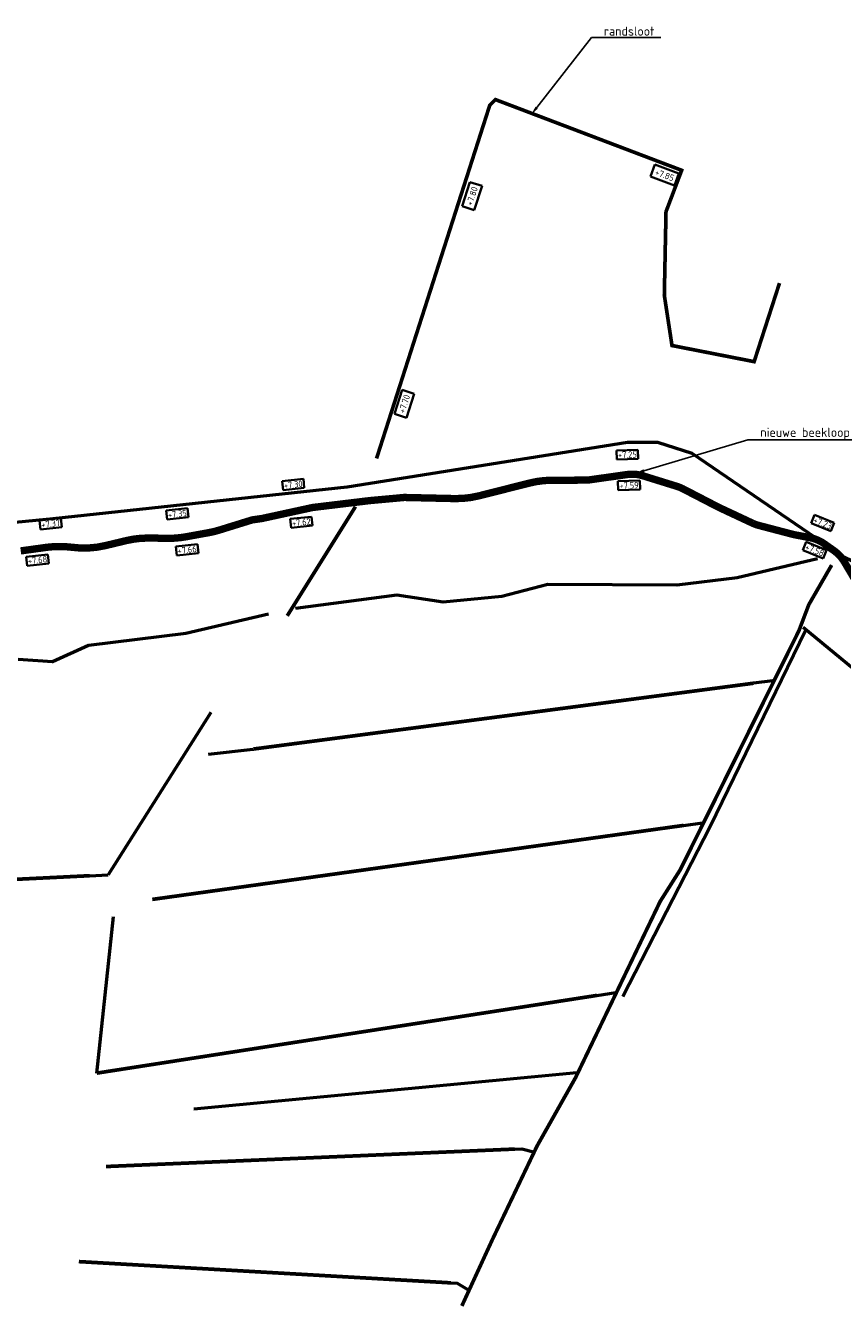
# Model space of a CAD drawing. Header units: metres. Extents: x 200638 to 204845, y 462379 to 463879.
# Tile 9 of 14: x 201650 to 202095, y 463043 to 463745. Entities that reach past the tile are written whole.
import ezdxf
from ezdxf import colors
from ezdxf.entities.mleader import LeaderData, LeaderLine
from ezdxf.math import Vec2, Vec3

# ---------------------------------------------------------------- set-up
doc = ezdxf.new("R2010")
doc.units = ezdxf.units.M
for name, color, linetype, lineweight, true_color in [('N-WE-WA-REALISATIE RANDSLOOT', 7, 'Continuous', 25, 0x002e5c), ('N-WE-WA-VERONDIEPEN HOOFDWATERLOOP', 7, 'Continuous', 25, 0x0c4be9), ('V-WE-GW-WATERGANG_SLOOT-G', 7, 'CONTINUOUS-V', 50, 0xf50000)]:
    doc.layers.add(name, color=color, linetype=linetype, lineweight=lineweight, true_color=true_color)
for name, color, linetype, lineweight in [('N-WE-WA-VERONDIEPEN', 84, 'Continuous', 25), ('N-WE-WH-T35-AFWATERINGSPEIL', 156, 'Continuous', 35), ('N-WE-WH-T35-BODEMHOOGTE', 3, 'Continuous', 35), ('N-WE-WH-T35-WATERPEIL_WINTER', 150, 'Continuous', 35), ('X-XX-AL-T25', 7, 'Continuous', 25)]:
    doc.layers.add(name, color=color, linetype=linetype, lineweight=lineweight)
doc.styles.add('NLCS-ISO-M1000-T35', font='NLCS-ISO.ttf', dxfattribs={"height": 3.5})
doc.styles.add('NLCS-ISO-M2000-T25', font='NLCS-ISO.ttf', dxfattribs={"height": 5})
doc.linetypes.add('CONTINUOUS-V', pattern='A,3.5,[24,NLCS.SHX,S=0.5,R=0,X=0,Y=0],3.5', length=7)

msp = doc.modelspace()

# ---------------------------------------------------------------- linework, layer by layer
at = {"layer": 'N-WE-WA-REALISATIE RANDSLOOT', "const_width": 2, "flags": 128}
msp.add_lwpolyline([(202060.57, 463604.56), (202046.75, 463561.81), (202001.99, 463570.58), (201997.81, 463597.98), (201998.73, 463643.5), (202007.27, 463666.01), (201905.78, 463704.53), (201902.69, 463701.44), (201840.99, 463509.07)], dxfattribs=at)
at = {"layer": 'N-WE-WA-VERONDIEPEN', "const_width": 2, "flags": 128}
for points in [[(201792.32, 463423.37), (201829.51, 463482.83)], [(201887.48, 463047.52), (201904.16, 463083.74), (201928.41, 463134.52), (201949.47, 463171.9), (201995.57, 463267.85), (202006.45, 463285.01), (202071.16, 463415.26), (202076.54, 463429.44), (202088.99, 463451)], [(202046.4, 463386.65), (201773.81, 463350.8)], [(201718.78, 463268.92), (202008.21, 463309.2)], [(201507.38, 463273.15), (201684.64, 463281.82)], [(201688.52, 463174.3), (201961.1, 463216.63)], [(201693.61, 463123.43), (201916.34, 463132.94)], [(201678.76, 463071.65), (201881.44, 463060.08)]]:
    msp.add_lwpolyline(points, dxfattribs=at)
at = {"layer": 'N-WE-WA-VERONDIEPEN HOOFDWATERLOOP'}
msp.add_lwpolyline([(202104.82, 463437.74, 4, 4, 0), (202095.94, 463452.72, 4, 4, 0.105257), (202090.29, 463458.84, 4, 4, 0), (202084.99, 463462.59, 4, 4, 0.106891), (202077.22, 463465.91, 4, 4, 0), (202068.21, 463467.64, 4, 4, 0), (202049.22, 463472.62, 4, 4, -0.045405), (202045.81, 463473.86, 4, 4, 0), (202027.46, 463482.45, 4, 4, 0), (202007.96, 463492.54, 4, 4, 0.044229), (202004.69, 463493.88, 4, 4, 0), (201986.18, 463499.62, 4, 4, 0.110834), (201977.45, 463500.31, 4, 4, 0), (201957.39, 463497.47, 4, 4, -0.034487), (201954.65, 463497.27, 4, 4, 0), (201936.46, 463497.21, 4, 4, 0.061239), (201924.35, 463495.68, 4, 4, 0), (201896.9, 463488.74, 4, 4, -0.067748), (201883.49, 463487.22, 4, 4, 0), (201856.09, 463487.84, 4, 4, 0), (201837.34, 463486.13, 4, 4, 0), (201806.17, 463482.37, 4, 4, 0), (201778.49, 463476.36, 4, 4, 0), (201773.28, 463475.63, 4, 4, 0), (201755.35, 463470.08, 4, 4, -0.030429), (201749.44, 463468.64, 4, 4, 0), (201736.94, 463466.38, 4, 4, -0.048168), (201727.36, 463465.59, 4, 4, 0), (201717.02, 463465.73, 4, 4, 0.062425), (201704.66, 463464.35, 4, 4, 0), (201693.35, 463461.64, 4, 4, -0.092865), (201674.96, 463460.71, 4, 4, 0.068051), (201661.41, 463460.7, 4, 4, 0), (201647.11, 463458.73, 4, 4, 0)], format="xyseb", dxfattribs=at)
at = {"layer": 'V-WE-GW-WATERGANG_SLOOT-G', "ltscale": 1.8, "flags": 128}
for points in [[(200675.11, 463677.38), (200712.3, 463660.09), (200891.23, 463567.73), (200984.19, 463523.08), (200998.18, 463519.4), (201046.78, 463511.67), (201116.37, 463505.78), (201171.23, 463503.94), (201347.4, 463491.04), (201640.29, 463474.08), (201664.78, 463476.29), (201824.94, 463493.58), (201977.73, 463517.87), (201994.03, 463517.87), (202012.81, 463511.99), (202095.28, 463455.69), (202238.64, 463386.41)], [(202081.33, 463454.42), (202037.46, 463444.15), (202004.56, 463440.04), (201934.31, 463440.38), (201909.24, 463433.87), (201877.37, 463430.79), (201852.01, 463434.55), (201796.77, 463427.36)], [(201782.03, 463424.28), (201737.07, 463413.72), (201684.02, 463407.16), (201664.49, 463398.25), (201645.64, 463399.62)], [(202022.74, 463308.6), (202074.7, 463415.3)], [(202060.62, 462887.22), (202161.06, 463098.17), (202252.96, 463295.22), (202118.03, 463380.3), (202073.43, 463416.92)], [(202056.73, 463388.01), (202046.4, 463386.65)], [(201750.76, 463370.75), (201694.72, 463282.31)], [(201749.45, 463348.02), (201773.81, 463350.8)], [(202008.21, 463309.2), (202018.63, 463310.65)], [(201975.12, 463215.99), (202022.74, 463308.6)], [(201684.64, 463281.82), (201694.72, 463282.31)], [(201688.52, 463174.3), (201697.64, 463259.52)], [(201961.1, 463216.63), (201971.41, 463218.23)], [(201741.37, 463154.86), (201950.18, 463174.6)], [(201916.34, 463132.94), (201920.08, 463133.1), (201926.6, 463131.43)], [(201881.44, 463060.08), (201885, 463059.88), (201891.22, 463056.15)]]:
    msp.add_lwpolyline(points, dxfattribs=at)

# ---------------------------------------------------------------- texts
at = {"layer": 'N-WE-WH-T35-AFWATERINGSPEIL', "char_height": 3.5, "width": 1.2e-322, "attachment_point": 1, "style": 'NLCS-ISO-M1000-T35', "bg_fill": 16, "box_fill_scale": 1.5, "bg_fill_color": 256, "bg_fill_transparency": 0}
for s, insert, rotation in [('+7.85', (201993.65, 463666.89), 339.72844), ('+7.80', (201889.78, 463647.53), 72.13056), ('+7.70', (201852.91, 463534.48), 72.13056)]:
    msp.add_mtext(s, dxfattribs=dict(at, insert=insert, rotation=rotation))

# ---------------------------------------------------------------- next in the draw order: texts
at = {"layer": 'N-WE-WH-T35-BODEMHOOGTE', "char_height": 3.5, "width": 1.2e-322, "attachment_point": 1, "style": 'NLCS-ISO-M1000-T35', "bg_fill": 19, "box_fill_scale": 1.2, "bg_fill_color": 256, "bg_fill_transparency": 0}
for s, insert, rotation in [('+7.30', (201790.31, 463496.04), 6.21055), ('+7.35', (201727.09, 463480.04), 6.21055), ('+7.37', (201658.15, 463474.72), 6.21055), ('+7.23', (202079.99, 463477.45), 337.9807)]:
    msp.add_mtext(s, dxfattribs=dict(at, insert=insert, rotation=rotation))
at = {"layer": 'N-WE-WH-T35-WATERPEIL_WINTER', "char_height": 3.5, "width": 1.2e-322, "attachment_point": 1, "style": 'NLCS-ISO-M1000-T35', "bg_fill": 19, "box_fill_scale": 1.2, "bg_fill_color": 256, "bg_fill_transparency": 0}
for s, insert, rotation in [('+7.59', (201973.28, 463496.09), 1.32601), ('+7.62', (201794.71, 463475.49), 6.09808), ('+7.68', (201650.83, 463454.91), 6.09808), ('+7.66', (201732.4, 463460.51), 6.09808), ('+7.58', (202075.52, 463462.78), 337.86822)]:
    msp.add_mtext(s, dxfattribs=dict(at, insert=insert, rotation=rotation))

# ---------------------------------------------------------------- next in the draw order: leaders
at = {"layer": 'X-XX-AL-T25'}
ml = msp.add_multileader_mtext('Standard', dxfattribs=at)
ml.set_content('randsloot', color=256, style='NLCS-ISO-M2000-T25')
ml.set_leader_properties(color=256, linetype='ByLayer', lineweight=-1)
ml.build(insert=Vec2(0, 0))
ml.multileader.update_dxf_attribs({"text_left_attachment_type": 5, "text_right_attachment_type": 5, "dogleg_length": 5, "arrow_head_size": 5})
ctx = ml.context
ctx.base_point, ctx.char_height, ctx.arrow_head_size, ctx.landing_gap_size, ctx.plane_origin = Vec3(201963.04, 463738.31), 5, 5, 1.8, Vec3(201918.34, 463634.79)
ctx.left_attachment, ctx.right_attachment = 5, 5
notes = []
notes.append((ctx, [(0, (1, 1, 0), (201958.04, 463738.31), (1, 0), 5, [(0, [(201925.18, 463696.21)], 0, [])])]))
ctx.mtext.insert, ctx.mtext.flow_direction = Vec3(201964.84, 463744.31), 5
ctx.mtext.has_bg_fill, ctx.mtext.bg_color, ctx.mtext.bg_scale_factor, ctx.mtext.bg_transparency, ctx.mtext.use_window_bg_color = 1, -1027028792, 1.5, 0, 1
ml = msp.add_multileader_mtext('Standard', dxfattribs=at)
ml.set_content('nieuwe beekloop', color=256, style='NLCS-ISO-M2000-T25')
ml.set_leader_properties(color=256, linetype='ByLayer', lineweight=-1)
ml.build(insert=Vec2(0, 0))
ml.multileader.update_dxf_attribs({"text_left_attachment_type": 5, "text_right_attachment_type": 5, "dogleg_length": 5, "arrow_head_size": 5})
ctx = ml.context
ctx.base_point, ctx.char_height, ctx.arrow_head_size, ctx.landing_gap_size, ctx.plane_origin = Vec3(202048.33, 463519.31), 5, 5, 1.8, Vec3(201975.06, 463439.52)
ctx.left_attachment, ctx.right_attachment = 5, 5
notes.append((ctx, [(0, (1, 1, 0), (202043.33, 463519.31), (1, 0), 5, [(0, [(201981.89, 463500.94)], 0, [])])]))
ctx.mtext.insert, ctx.mtext.flow_direction = Vec3(202050.13, 463525.81), 5
ctx.mtext.has_bg_fill, ctx.mtext.bg_color, ctx.mtext.bg_scale_factor, ctx.mtext.bg_transparency, ctx.mtext.use_window_bg_color = 1, -1027028792, 1.5, 0, 1
for ctx, leaders in notes:
    for number, flags, end, landing, length, lines in leaders:
        leader = LeaderData()
        leader.index, (leader.has_last_leader_line, leader.has_dogleg_vector, leader.attachment_direction) = number, flags
        leader.last_leader_point, leader.dogleg_vector, leader.dogleg_length = Vec3(end), Vec3(landing), length
        for number, points, colour, breaks in lines:
            line = LeaderLine()
            line.index, line.vertices, line.color, line.breaks = number, Vec3.list(points), colors.encode_raw_color(colour), breaks
            leader.lines.append(line)
        ctx.leaders.append(leader)

# ---------------------------------------------------------------- next in the draw order: texts
at = {"layer": 'N-WE-WH-T35-BODEMHOOGTE', "insert": (201972.48, 463512.8), "char_height": 3.5, "width": 1.2e-322, "attachment_point": 1, "rotation": 1.43849, "style": 'NLCS-ISO-M1000-T35', "bg_fill": 19, "box_fill_scale": 1.2, "bg_fill_color": 256, "bg_fill_transparency": 0}
msp.add_mtext('+7.25', dxfattribs=at)

doc.saveas('drawing.dxf')
